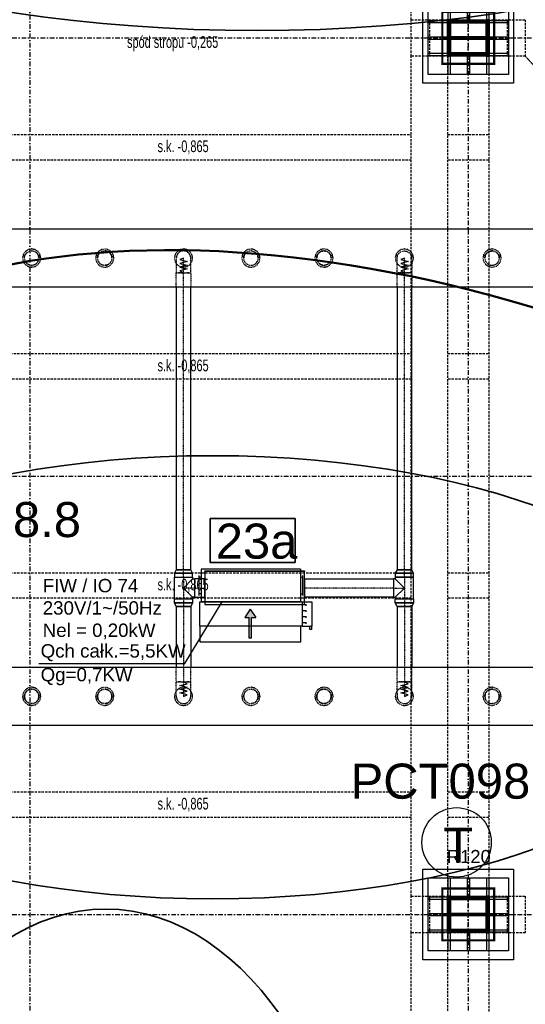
# Model space of a CAD drawing. Header units: centimetres. Extents: x -10729 to 144862, y -4437 to 43656.
# Tile 73 of 148: x 9246 to 9938, y 7277 to 8625. Entities that reach past the tile are written whole.
import ezdxf

# ---------------------------------------------------------------- set-up
doc = ezdxf.new("R2010")
doc.units = ezdxf.units.CM
doc.header["$LTSCALE"] = 0.1
for name, pattern in [('CADVENT_CENTERLINE', [9.9, 7.4, -1, 0.5, -1]), ('CADVENT_HIDDEN', [0.8, 0.25, -0.55]), ('Kondygnacja  -0_5$0$HIDDEN', [9.525, 6.35, -3.175]), ('Kondygnacja  -0_5$0$HIDDEN2', [4.7625, 3.175, -1.5875]), ('Osie rzutów$0$DASHDOT2', [12.7, 6.35, -3.175, 0, -3.175])]:
    doc.linetypes.add(name, pattern=pattern)
for name, color, linetype, lineweight in [('AU opis', 7, 'Continuous', 35), ('AU Osprzęt Siemens', 5, 'Continuous', 30), ('AU Sieć LON', 1, 'Continuous', 50), ('AU Strefa obsługiwana', 90, 'Continuous', 35), ('bgde_urządzenia', 3, 'Continuous', 30)]:
    doc.layers.add(name, color=color, linetype=linetype, lineweight=lineweight)
for name, color, linetype in [('AU Szafki Klimakonwektorów', 183, 'Continuous'), ('bgde-nawiewCEN', 7, 'Continuous'), ('bgde-nawiewEXP', 1, 'Continuous'), ('bgde-nawiewHIDDEN', 1, 'Continuous'), ('bgde_opis urządzen', 6, 'Continuous'), ('Kondygnacja  -0_5$0$ARCH_GK', 8, 'Continuous'), ('Kondygnacja  -0_5$0$ARCH_INFO_ODPORNOŚĆ OGNIOWA', 8, 'Continuous'), ('Kondygnacja  -0_5$0$ARCH_KONSTR_POWYŻEJ RZUTU', 8, 'Kondygnacja  -0_5$0$HIDDEN'), ('Kondygnacja  -0_5$0$ARCH_KONSTR_POWYŻEJ RZUTU_IST', 8, 'Kondygnacja  -0_5$0$HIDDEN2'), ('Kondygnacja  -0_5$0$ARCH_OKŁADZINA', 8, 'Continuous'), ('Kondygnacja  -0_5$0$ARCH_SŁUPY', 8, 'Continuous'), ('Osie rzutów$0$ARCH_INFO_OSIE_IST', 8, 'Osie rzutów$0$DASHDOT2'), ('Osie rzutów$0$ARCH_INFO_OSIE_OPISY_IST', 8, 'Continuous')]:
    doc.layers.add(name, color=color, linetype=linetype)
doc.layers.add('Kondygnacja  -0_5$0$ARCH_KONSTRUKCJA_NIEWIDOCZNA', color=8, linetype='Continuous', plot=False)
doc.styles.add('Arial', font='ARIAL.TTF')
doc.styles.add('Kondygnacja  -0_5$0$Arial', font='ARIAL.TTF')
doc.styles.add('Kondygnacja  -0_5$0$BIKTS', font='bikromsw.shx', dxfattribs={"width": 0.8})
pattern_1 = [(45, (-1133.3117, -3177.9858), (-0.6735192, 0.6735192), [])]

# ---------------------------------------------------------------- blocks, each defined once
blk = doc.blocks.new('Osie rzutów')
at = {"layer": 'Osie rzutów$0$ARCH_INFO_OSIE_IST', "ltscale": 10}
for p, q in [((9260, 12510), (9260, 4623.26)), ((9860, 12510), (9860, 4623.26)), ((9860, 8570), (9860, 8630)), ((4436.04, 8600), (15156.54, 8600)), ((9890, 8600), (9830, 8600)), ((4436.24, 8000), (15156.54, 8000)), ((9860, 7370), (9860, 7430)), ((4436.04, 7400), (15156.54, 7400)), ((9890, 7400), (9830, 7400))]:
    blk.add_line(p, q, dxfattribs=at)
blk = doc.blocks.new('Kondygnacja  -0_5$0$słup_kwadrat')
at = {"layer": 'Kondygnacja  -0_5$0$ARCH_SŁUPY', "lineweight": 40}
h = blk.add_hatch(dxfattribs=at)
h.set_pattern_fill('ANSI31', color=256, scale=0.3, style=0)
h.set_pattern_definition(pattern_1)
h.paths.add_polyline_path([(36, 34), (39, 34), (39, 84), (36, 84)])
h = blk.add_hatch(dxfattribs=at)
h.set_pattern_fill('ANSI31', color=256, scale=0.3, style=0)
h.set_pattern_definition(pattern_1)
h.paths.add_polyline_path([(89, 80), (89, 83), (39, 83), (39, 80)])
h = blk.add_hatch(dxfattribs=at)
h.set_pattern_fill('ANSI31', color=256, scale=0.3, style=0)
h.set_pattern_definition(pattern_1)
h.paths.add_polyline_path([(89, 34), (92, 34), (92, 84), (89, 84)])
h = blk.add_hatch(dxfattribs=at)
h.set_pattern_fill('ANSI31', color=256, scale=0.3, style=0)
h.set_pattern_definition(pattern_1)
h.paths.add_polyline_path([(89, 57.5), (89, 60.5), (39, 60.5), (39, 57.5)])
h = blk.add_hatch(dxfattribs=at)
h.set_pattern_fill('ANSI31', color=256, scale=0.3, style=0)
h.set_pattern_definition(pattern_1)
h.paths.add_polyline_path([(89, 35), (89, 38), (39, 38), (39, 35)])
at = {"layer": 'Kondygnacja  -0_5$0$ARCH_KONSTRUKCJA_NIEWIDOCZNA'}
blk.add_lwpolyline([(119, 109), (119, 9), (9, 9), (9, 109)], close=True, dxfattribs=at)
for points in [[(36, 109), (36, 84)], [(39, 109), (39, 84)], [(62.5, 109), (62.5, 83)], [(65.5, 109), (65.5, 83)], [(89, 109), (89, 84)], [(92, 109), (92, 84)], [(9, 83), (36, 83)], [(92, 83), (119, 83)], [(9, 80), (36, 80)], [(92, 80), (119, 80)], [(9, 60.5), (36, 60.5)], [(9, 57.5), (36, 57.5)], [(92, 60.5), (119, 60.5)], [(92, 57.5), (119, 57.5)], [(9, 38), (36, 38)], [(9, 35), (36, 35)], [(36, 34), (36, 9)], [(39, 34), (39, 9)], [(62.5, 35), (62.5, 9)], [(65.5, 35), (65.5, 9)], [(89, 34), (89, 9)], [(92, 38), (119, 38)], [(92, 35), (119, 35)], [(92, 34), (92, 9)]]:
    blk.add_lwpolyline(points, dxfattribs=at)
at = {"layer": 'Kondygnacja  -0_5$0$ARCH_OKŁADZINA'}
blk.add_lwpolyline([(2, 121), (126, 121), (126, -3), (2, -3)], close=True, dxfattribs=at)
at = {"layer": 'Kondygnacja  -0_5$0$ARCH_SŁUPY', "lineweight": 40}
for p, q in [((39, 60.5), (89, 60.5)), ((89, 57.5), (39, 57.5))]:
    blk.add_line(p, q, dxfattribs=at)
at = {"layer": 'Kondygnacja  -0_5$0$ARCH_SŁUPY', "lineweight": 50, "const_width": 3}
blk.add_lwpolyline([(28.5, 94.5), (99.5, 94.5), (99.5, 23.5), (28.5, 23.5)], close=True, dxfattribs=at)
at = {"layer": 'Kondygnacja  -0_5$0$ARCH_SŁUPY', "lineweight": 40}
for points in [[(36, 84), (39, 84), (39, 34), (36, 34)], [(89, 84), (92, 84), (92, 34), (89, 34)]]:
    blk.add_lwpolyline(points, close=True, dxfattribs=at)
for points in [[(89, 83), (39, 83)], [(39, 80), (89, 80)], [(89, 38), (39, 38)], [(39, 35), (89, 35)]]:
    blk.add_lwpolyline(points, dxfattribs=at)
blk = doc.blocks.new('Kondygnacja  -0_5$0$konstrukcja istniejąca -0.5')
at = {"layer": 'Kondygnacja  -0_5$0$ARCH_KONSTR_POWYŻEJ RZUTU_IST', "ltscale": 10}
for points in [[(9782, 8625), (9782, 9775)], [(9888, 9775), (9888, 8625)], [(9938, 8575), (9782, 8575), (9782, 8625), (9938, 8625), (9938, 8575)], [(9782, 7425), (9782, 8575)], [(9832, 7425), (9832, 8575)], [(9888, 8575), (9888, 7425)], [(8738, 8167.9), (9782, 8167.9)], [(9832, 8167.9), (9888, 8167.9)], [(9782, 8132.9), (8738, 8132.9)], [(9888, 8132.9), (9832, 8132.9)], [(9938, 7375), (9782, 7375), (9782, 7425), (9938, 7425), (9938, 7375)], [(9782, 6225), (9782, 7375)], [(9832, 6225), (9832, 7375)], [(9888, 7375), (9888, 6225)]]:
    blk.add_lwpolyline(points, dxfattribs=at)
at = {"layer": 'Kondygnacja  -0_5$0$ARCH_KONSTR_POWYŻEJ RZUTU_IST', "ltscale": 10, "elevation": 0}
for points in [[(9807, 8625), (9807, 8575)], [(9913, 8625), (9913, 8575)], [(8738, 8467.9), (9782, 8467.9)], [(9832, 8467.9), (9888, 8467.9)], [(9782, 8432.9), (8738, 8432.9)], [(9888, 8432.9), (9832, 8432.9)], [(8738, 7867.9), (9782, 7867.9)], [(9832, 7867.9), (9888, 7867.9)], [(9782, 7832.9), (8738, 7832.9)], [(9888, 7832.9), (9832, 7832.9)], [(8738, 7567.9), (9782, 7567.9)], [(9832, 7567.9), (9888, 7567.9)], [(9782, 7532.9), (8738, 7532.9)], [(9888, 7532.9), (9832, 7532.9)], [(9807, 7425), (9807, 7375)], [(9913, 7425), (9913, 7375)]]:
    blk.add_lwpolyline(points, dxfattribs=at)
at = {"layer": 'Kondygnacja  -0_5$0$ARCH_KONSTR_POWYŻEJ RZUTU_IST'}
blk.add_lwpolyline([(9938, 8575), (9958.7, 8552.5), (10059.8, 8552.5)], dxfattribs=at)
at = {"layer": 'Kondygnacja  -0_5$0$ARCH_KONSTR_POWYŻEJ RZUTU_IST', "style": 'Kondygnacja  -0_5$0$BIKTS', "width": 0.7}
for s, p in [('spód stropu -0,265', (9393, 8586.4)), ('s.k. -0,865', (9434.8, 8443.7)), ('s.k. -0,865', (9434.8, 8143.7)), ('s.k. -0,865', (9434.8, 7843.7)), ('s.k. -0,865', (9434.8, 7543.7))]:
    blk.add_text(s, height=16, dxfattribs=at).set_placement(p)

msp = doc.modelspace()

# ---------------------------------------------------------------- hatches: boundary and pattern name
at = {"layer": 'bgde_urządzenia'}
h = msp.add_hatch(color=256, dxfattribs=at)
h.paths.add_polyline_path([(9563.219, 7794.916), (9560.219, 7794.916), (9560.219, 7806.582), (9554.029, 7806.582), (9561.719, 7818.009), (9569.409, 7806.582), (9563.219, 7806.582)])
h.paths.add_polyline_path([(9563.219, 7778.248), (9560.219, 7778.248), (9560.219, 7794.916), (9563.219, 7794.916)])

# ---------------------------------------------------------------- linework, layer by layer
at = {"layer": 'AU opis'}
msp.add_lwpolyline([(9506.633, 7941.925), (9623.022, 7941.925), (9623.022, 7881.917), (9506.633, 7881.917)], close=True, dxfattribs=at)
at = {"layer": 'AU Osprzęt Siemens'}
msp.add_circle((9843.99, 7498.727), 47.533, dxfattribs=at)
at = {"layer": 'AU Sieć LON', "color": 4, "lineweight": 50}
msp.add_ellipse((9941.574, 7546.233), major_axis=(1097.156, -482.228), ratio=0.53924576, dxfattribs=at)
at = {"layer": 'AU Strefa obsługiwana'}
for centre, major_axis, ratio in [((9570.947, 8913.572), (845.197, 0), 0.35891006), ((9510.16, 7724.72), (695.983, 0), 0.43585837)]:
    msp.add_ellipse(centre, major_axis=major_axis, ratio=ratio, dxfattribs=at)
at = {"layer": 'AU Strefa obsługiwana', "extrusion": (0, 0, -1)}
msp.add_ellipse((9363.893, 6847.818), major_axis=(0, -559.502), ratio=0.63510733, start_param=-1.57079633, end_param=4.71238898, dxfattribs=at)
at = {"layer": 'bgde-nawiewCEN', "linetype": 'CADVENT_CENTERLINE', "ltscale": 0.06}
for p, q in [((9470.306, 8298.547), (9470.306, 8298.594)), ((9470.306, 8298.434), (9470.306, 8298.547)), ((9470.306, 8298.215), (9470.306, 8298.434)), ((9470.306, 8297.853), (9470.306, 8298.215)), ((9470.306, 8297.314), (9470.306, 8297.853)), ((9470.306, 8296.562), (9470.306, 8297.314)), ((9470.306, 8295.56), (9470.306, 8296.562)), ((9470.306, 8294.274), (9470.306, 8295.56)), ((9470.306, 8292.668), (9470.306, 8294.274)), ((9470.306, 8290.707), (9470.306, 8292.668)), ((9470.306, 8288.354), (9470.306, 8290.707)), ((9772.52, 8298.547), (9772.52, 8298.594)), ((9772.52, 8298.434), (9772.52, 8298.547)), ((9772.52, 8298.215), (9772.52, 8298.434)), ((9772.52, 8297.853), (9772.52, 8298.215)), ((9772.52, 8297.314), (9772.52, 8297.853)), ((9772.52, 8296.562), (9772.52, 8297.314)), ((9772.52, 8295.56), (9772.52, 8296.562)), ((9772.52, 8294.274), (9772.52, 8295.56)), ((9772.52, 8292.668), (9772.52, 8294.274)), ((9772.52, 8290.707), (9772.52, 8292.668)), ((9772.52, 8288.354), (9772.52, 8290.707)), ((9470.306, 8285.575), (9470.306, 8288.354)), ((9470.306, 8280.464), (9470.306, 8285.575)), ((9470.306, 8278.594), (9470.306, 8280.464)), ((9470.306, 7872.014), (9470.306, 8278.594)), ((9772.52, 8285.575), (9772.52, 8288.354)), ((9772.52, 8280.464), (9772.52, 8285.575)), ((9772.52, 8278.594), (9772.52, 8280.464)), ((9772.52, 7872.014), (9772.52, 8278.594)), ((9470.306, 7861.714), (9470.306, 7872.014)), ((9470.306, 7861.714), (9470.306, 7846.914)), ((9772.52, 7861.714), (9772.52, 7872.014)), ((9772.52, 7861.714), (9772.52, 7846.914)), ((9470.306, 7846.914), (9470.306, 7832.114)), ((9485.306, 7846.914), (9470.306, 7846.914)), ((9485.306, 7846.914), (9499.306, 7846.914)), ((9499.706, 7846.914), (9499.306, 7846.914)), ((9635.706, 7846.914), (9636.106, 7846.914)), ((9757.52, 7846.914), (9636.106, 7846.914)), ((9757.52, 7846.914), (9772.52, 7846.914)), ((9772.52, 7846.914), (9772.52, 7832.114)), ((9470.306, 7832.114), (9470.306, 7821.814)), ((9772.52, 7832.114), (9772.52, 7821.814)), ((9470.306, 7821.814), (9470.306, 7718.603)), ((9772.52, 7821.814), (9772.52, 7718.603)), ((9470.306, 7718.603), (9470.306, 7716.734)), ((9470.306, 7716.734), (9470.306, 7711.623)), ((9470.306, 7711.623), (9470.306, 7708.843)), ((9772.52, 7718.603), (9772.52, 7716.734)), ((9772.52, 7716.734), (9772.52, 7711.623)), ((9772.52, 7711.623), (9772.52, 7708.843)), ((9470.306, 7708.843), (9470.306, 7706.491)), ((9470.306, 7706.491), (9470.306, 7704.529)), ((9470.306, 7704.529), (9470.306, 7702.923)), ((9470.306, 7702.923), (9470.306, 7701.637)), ((9470.306, 7701.637), (9470.306, 7700.636)), ((9470.306, 7700.636), (9470.306, 7699.883)), ((9470.306, 7699.883), (9470.306, 7699.344)), ((9470.306, 7699.344), (9470.306, 7698.983)), ((9470.306, 7698.983), (9470.306, 7698.763)), ((9470.306, 7698.763), (9470.306, 7698.651)), ((9470.306, 7698.651), (9470.306, 7698.603)), ((9772.52, 7708.843), (9772.52, 7706.491)), ((9772.52, 7706.491), (9772.52, 7704.529)), ((9772.52, 7704.529), (9772.52, 7702.923)), ((9772.52, 7702.923), (9772.52, 7701.637)), ((9772.52, 7701.637), (9772.52, 7700.636)), ((9772.52, 7700.636), (9772.52, 7699.883)), ((9772.52, 7699.883), (9772.52, 7699.344)), ((9772.52, 7699.344), (9772.52, 7698.983)), ((9772.52, 7698.983), (9772.52, 7698.763)), ((9772.52, 7698.763), (9772.52, 7698.651)), ((9772.52, 7698.651), (9772.52, 7698.603))]:
    msp.add_line(p, q, dxfattribs=at)
at = {"layer": 'bgde-nawiewEXP', "linetype": 'Continuous'}
for points in [[(8060.424, 8338.601), (10181.223, 8338.601), (10181.223, 8258.601), (8060.424, 8258.601)], [(9460.306, 8258.601), (9460.306, 7872.014), (9480.306, 7872.014), (9480.306, 8258.601)], [(9762.52, 8258.601), (9762.52, 7872.014), (9782.52, 7872.014), (9782.52, 8258.601)], [(9457.806, 7832.114), (9457.806, 7861.714), (9482.806, 7861.714), (9482.806, 7859.414)], [(9457.806, 7832.114), (9482.806, 7832.114), (9482.806, 7834.414), (9470.306, 7846.914), (9482.806, 7859.414), (9485.306, 7859.414), (9485.306, 7834.414), (9482.806, 7834.414)], [(9499.306, 7834.414), (9499.306, 7859.414), (9499.706, 7859.414)], [(9635.706, 7834.414), (9636.106, 7834.414), (9636.106, 7859.414), (9635.706, 7859.414)], [(9760.02, 7834.414), (9772.52, 7846.914), (9760.02, 7859.414)], [(9499.306, 7834.414), (9499.706, 7834.414)], [(9460.306, 7821.814), (9460.306, 7738.601)], [(9460.306, 7821.814), (9480.306, 7821.814), (9480.306, 7738.601)], [(9762.52, 7821.814), (9762.52, 7738.601)], [(9762.52, 7821.814), (9782.52, 7821.814), (9782.52, 7738.601)], [(8060.424, 7738.601), (12182.4, 7738.601), (12182.4, 7658.601), (8060.424, 7658.601)]]:
    msp.add_lwpolyline(points, dxfattribs=at)
for points in [[(9457.806, 7861.714), (9482.806, 7861.714), (9482.806, 7867.199), (9480.306, 7872.014), (9460.306, 7872.014), (9457.806, 7867.199), (9457.806, 7867.199), (9458.758, 7867.199), (9458.758, 7867.199), (9457.806, 7867.199), (9457.806, 7867.199)], [(9458.758, 7867.199), (9461.467, 7867.199), (9461.467, 7867.199)], [(9461.467, 7867.199), (9465.523, 7867.199), (9465.523, 7867.199)], [(9465.523, 7867.199), (9470.306, 7867.199), (9470.306, 7867.199)], [(9470.306, 7867.199), (9475.09, 7867.199), (9475.09, 7867.199)], [(9475.09, 7867.199), (9479.145, 7867.199), (9479.145, 7867.199)], [(9479.145, 7867.199), (9481.855, 7867.199), (9481.855, 7867.199)], [(9481.855, 7867.199), (9482.806, 7867.199), (9482.806, 7867.199)], [(9485.306, 7834.414), (9499.306, 7834.414), (9499.306, 7859.414), (9485.306, 7859.414), (9485.306, 7835.366)], [(9499.706, 7824.414), (9635.706, 7824.414), (9635.706, 7869.414), (9499.706, 7869.414), (9499.706, 7870.414), (9635.706, 7870.414), (9635.706, 7869.414), (9499.706, 7869.414)], [(9636.106, 7834.414), (9636.106, 7859.414), (9757.52, 7859.414), (9757.52, 7834.414)], [(9757.52, 7834.414), (9760.02, 7834.414), (9760.02, 7832.114), (9785.02, 7832.114), (9785.02, 7861.714), (9760.02, 7861.714), (9760.02, 7859.414), (9757.52, 7859.414), (9757.52, 7835.366)], [(9760.02, 7861.714), (9785.02, 7861.714), (9785.02, 7867.199), (9782.52, 7872.014), (9762.52, 7872.014), (9760.02, 7867.199), (9760.02, 7867.199), (9760.972, 7867.199), (9760.972, 7867.199), (9760.02, 7867.199), (9760.02, 7867.199)], [(9760.972, 7867.199), (9763.681, 7867.199), (9763.681, 7867.199)], [(9763.681, 7867.199), (9767.737, 7867.199), (9767.737, 7867.199)], [(9767.737, 7867.199), (9772.52, 7867.199), (9772.52, 7867.199)], [(9772.52, 7867.199), (9777.304, 7867.199), (9777.304, 7867.199)], [(9777.304, 7867.199), (9781.359, 7867.199), (9781.359, 7867.199)], [(9781.359, 7867.199), (9784.069, 7867.199), (9784.069, 7867.199)], [(9784.069, 7867.199), (9785.02, 7867.199), (9785.02, 7867.199)], [(9457.806, 7826.63), (9457.806, 7832.114), (9482.806, 7832.114), (9482.806, 7826.63), (9480.306, 7821.814), (9460.306, 7821.814)], [(9760.02, 7826.63), (9760.02, 7832.114), (9785.02, 7832.114), (9785.02, 7826.63), (9782.52, 7821.814), (9762.52, 7821.814)], [(9457.806, 7826.63), (9458.758, 7826.63), (9458.758, 7826.63)], [(9458.758, 7826.63), (9461.467, 7826.63), (9461.467, 7826.63)], [(9461.467, 7826.63), (9465.523, 7826.63), (9465.523, 7826.63)], [(9465.523, 7826.63), (9470.306, 7826.63), (9470.306, 7826.63)], [(9470.306, 7826.63), (9475.09, 7826.63), (9475.09, 7826.63)], [(9475.09, 7826.63), (9479.145, 7826.63), (9479.145, 7826.63)], [(9479.145, 7826.63), (9481.855, 7826.63), (9481.855, 7826.63)], [(9481.855, 7826.63), (9482.806, 7826.63), (9482.806, 7826.63)], [(9760.02, 7826.63), (9760.972, 7826.63), (9760.972, 7826.63)], [(9760.972, 7826.63), (9763.681, 7826.63), (9763.681, 7826.63)], [(9763.681, 7826.63), (9767.737, 7826.63), (9767.737, 7826.63)], [(9767.737, 7826.63), (9772.52, 7826.63), (9772.52, 7826.63)], [(9772.52, 7826.63), (9777.304, 7826.63), (9777.304, 7826.63)], [(9777.304, 7826.63), (9781.359, 7826.63), (9781.359, 7826.63)], [(9781.359, 7826.63), (9784.069, 7826.63), (9784.069, 7826.63)], [(9784.069, 7826.63), (9785.02, 7826.63), (9785.02, 7826.63)]]:
    msp.add_lwpolyline(points, close=True, dxfattribs=at)
at = {"layer": 'bgde-nawiewHIDDEN', "linetype": 'CADVENT_HIDDEN'}
for points in [[(9250.02, 8298.594), (9250.972, 8293.811), (9253.681, 8289.755), (9257.737, 8287.046), (9262.52, 8286.094), (9267.304, 8287.046), (9271.359, 8289.755), (9274.069, 8293.811), (9275.02, 8298.594), (9274.069, 8303.378), (9271.359, 8307.433), (9267.304, 8310.143), (9262.52, 8311.094), (9257.737, 8310.143), (9253.681, 8307.433), (9250.972, 8303.378)], [(9250.02, 8298.594), (9250.972, 8293.811), (9253.681, 8289.755), (9257.737, 8287.046), (9262.52, 8286.094), (9267.304, 8287.046), (9271.359, 8289.755), (9274.069, 8293.811), (9275.02, 8298.594), (9274.069, 8303.378), (9271.359, 8307.433), (9267.304, 8310.143), (9262.52, 8311.094), (9257.737, 8310.143), (9253.681, 8307.433), (9250.972, 8303.378)], [(9252.52, 8298.594), (9253.281, 8302.421), (9255.449, 8305.665), (9258.693, 8307.833), (9262.52, 8308.594), (9266.347, 8307.833), (9269.591, 8305.665), (9271.759, 8302.421), (9272.52, 8298.594), (9271.759, 8294.767), (9269.591, 8291.523), (9266.347, 8289.355), (9262.52, 8288.594), (9258.693, 8289.355), (9255.449, 8291.523), (9253.281, 8294.767)], [(9350.02, 8298.594), (9350.972, 8293.811), (9353.681, 8289.755), (9357.737, 8287.046), (9362.52, 8286.094), (9367.304, 8287.046), (9371.359, 8289.755), (9374.069, 8293.811), (9375.02, 8298.594), (9374.069, 8303.378), (9371.359, 8307.433), (9367.304, 8310.143), (9362.52, 8311.094), (9357.737, 8310.143), (9353.681, 8307.433), (9350.972, 8303.378)], [(9350.02, 8298.594), (9350.972, 8293.811), (9353.681, 8289.755), (9357.737, 8287.046), (9362.52, 8286.094), (9367.304, 8287.046), (9371.359, 8289.755), (9374.069, 8293.811), (9375.02, 8298.594), (9374.069, 8303.378), (9371.359, 8307.433), (9367.304, 8310.143), (9362.52, 8311.094), (9357.737, 8310.143), (9353.681, 8307.433), (9350.972, 8303.378)], [(9352.52, 8298.594), (9353.281, 8294.767), (9355.449, 8291.523), (9358.693, 8289.355), (9362.52, 8288.594), (9366.347, 8289.355), (9369.591, 8291.523), (9371.759, 8294.767), (9372.52, 8298.594), (9371.759, 8302.421), (9369.591, 8305.665), (9366.347, 8307.833), (9362.52, 8308.594), (9358.693, 8307.833), (9355.449, 8305.665), (9353.281, 8302.421)], [(9352.52, 8298.594), (9353.281, 8302.421), (9355.449, 8305.665), (9358.693, 8307.833), (9362.52, 8308.594), (9366.347, 8307.833), (9369.591, 8305.665), (9371.759, 8302.421), (9372.52, 8298.594), (9371.759, 8294.767), (9369.591, 8291.523), (9366.347, 8289.355), (9362.52, 8288.594), (9358.693, 8289.355), (9355.449, 8291.523), (9353.281, 8294.767)], [(9457.806, 8298.594), (9458.758, 8293.811), (9461.467, 8289.755), (9465.523, 8287.046), (9470.306, 8286.094), (9475.09, 8287.046), (9479.145, 8289.755), (9481.855, 8293.811), (9482.806, 8298.594), (9481.855, 8303.378), (9479.145, 8307.433), (9475.09, 8310.143), (9470.306, 8311.094), (9465.523, 8310.143), (9461.467, 8307.433), (9458.758, 8303.378)], [(9457.806, 8298.594), (9458.758, 8293.811), (9461.467, 8289.755), (9465.523, 8287.046), (9470.306, 8286.094), (9475.09, 8287.046), (9479.145, 8289.755), (9481.855, 8293.811), (9482.806, 8298.594), (9481.855, 8303.378), (9479.145, 8307.433), (9475.09, 8310.143), (9470.306, 8311.094), (9465.523, 8310.143), (9461.467, 8307.433), (9458.758, 8303.378)], [(9550.02, 8298.594), (9550.972, 8293.811), (9553.681, 8289.755), (9557.737, 8287.046), (9562.52, 8286.094), (9567.304, 8287.046), (9571.359, 8289.755), (9574.069, 8293.811), (9575.02, 8298.594), (9574.069, 8303.378), (9571.359, 8307.433), (9567.304, 8310.143), (9562.52, 8311.094), (9557.737, 8310.143), (9553.681, 8307.433), (9550.972, 8303.378)], [(9550.02, 8298.594), (9550.972, 8293.811), (9553.681, 8289.755), (9557.737, 8287.046), (9562.52, 8286.094), (9567.304, 8287.046), (9571.359, 8289.755), (9574.069, 8293.811), (9575.02, 8298.594), (9574.069, 8303.378), (9571.359, 8307.433), (9567.304, 8310.143), (9562.52, 8311.094), (9557.737, 8310.143), (9553.681, 8307.433), (9550.972, 8303.378)], [(9552.52, 8298.594), (9553.281, 8294.767), (9555.449, 8291.523), (9558.693, 8289.355), (9562.52, 8288.594), (9566.347, 8289.355), (9569.591, 8291.523), (9571.759, 8294.767), (9572.52, 8298.594), (9571.759, 8302.421), (9569.591, 8305.665), (9566.347, 8307.833), (9562.52, 8308.594), (9558.693, 8307.833), (9555.449, 8305.665), (9553.281, 8302.421)], [(9650.02, 8298.594), (9650.972, 8293.811), (9653.681, 8289.755), (9657.737, 8287.046), (9662.52, 8286.094), (9667.304, 8287.046), (9671.359, 8289.755), (9674.069, 8293.811), (9675.02, 8298.594), (9674.069, 8303.378), (9671.359, 8307.433), (9667.304, 8310.143), (9662.52, 8311.094), (9657.737, 8310.143), (9653.681, 8307.433), (9650.972, 8303.378)], [(9650.02, 8298.594), (9650.972, 8293.811), (9653.681, 8289.755), (9657.737, 8287.046), (9662.52, 8286.094), (9667.304, 8287.046), (9671.359, 8289.755), (9674.069, 8293.811), (9675.02, 8298.594), (9674.069, 8303.378), (9671.359, 8307.433), (9667.304, 8310.143), (9662.52, 8311.094), (9657.737, 8310.143), (9653.681, 8307.433), (9650.972, 8303.378)], [(9652.52, 8298.594), (9653.281, 8294.767), (9655.449, 8291.523), (9658.693, 8289.355), (9662.52, 8288.594), (9666.347, 8289.355), (9669.591, 8291.523), (9671.759, 8294.767), (9672.52, 8298.594), (9671.759, 8302.421), (9669.591, 8305.665), (9666.347, 8307.833), (9662.52, 8308.594), (9658.693, 8307.833), (9655.449, 8305.665), (9653.281, 8302.421)], [(9652.52, 8298.594), (9653.281, 8302.421), (9655.449, 8305.665), (9658.693, 8307.833), (9662.52, 8308.594), (9666.347, 8307.833), (9669.591, 8305.665), (9671.759, 8302.421), (9672.52, 8298.594), (9671.759, 8294.767), (9669.591, 8291.523), (9666.347, 8289.355), (9662.52, 8288.594), (9658.693, 8289.355), (9655.449, 8291.523), (9653.281, 8294.767)], [(9760.02, 8298.594), (9760.972, 8293.811), (9763.681, 8289.755), (9767.737, 8287.046), (9772.52, 8286.094), (9777.304, 8287.046), (9781.359, 8289.755), (9784.069, 8293.811), (9785.02, 8298.594), (9784.069, 8303.378), (9781.359, 8307.433), (9777.304, 8310.143), (9772.52, 8311.094), (9767.737, 8310.143), (9763.681, 8307.433), (9760.972, 8303.378)], [(9760.02, 8298.594), (9760.972, 8293.811), (9763.681, 8289.755), (9767.737, 8287.046), (9772.52, 8286.094), (9777.304, 8287.046), (9781.359, 8289.755), (9784.069, 8293.811), (9785.02, 8298.594), (9784.069, 8303.378), (9781.359, 8307.433), (9777.304, 8310.143), (9772.52, 8311.094), (9767.737, 8310.143), (9763.681, 8307.433), (9760.972, 8303.378)], [(9762.52, 8278.594), (9762.52, 8298.594), (9763.281, 8302.421), (9765.449, 8305.665), (9768.693, 8307.833), (9772.52, 8308.594), (9776.347, 8307.833), (9779.591, 8305.665), (9781.759, 8302.421), (9782.52, 8298.594), (9782.52, 8278.594), (9776.347, 8278.594), (9776.347, 8278.594), (9763.281, 8278.594)], [(9880.02, 8298.594), (9880.972, 8293.811), (9883.681, 8289.755), (9887.737, 8287.046), (9892.52, 8286.094), (9897.304, 8287.046), (9901.359, 8289.755), (9904.069, 8293.811), (9905.02, 8298.594), (9904.069, 8303.378), (9901.359, 8307.433), (9897.304, 8310.143), (9892.52, 8311.094), (9887.737, 8310.143), (9883.681, 8307.433), (9880.972, 8303.378)], [(9880.02, 8298.594), (9880.972, 8293.811), (9883.681, 8289.755), (9887.737, 8287.046), (9892.52, 8286.094), (9897.304, 8287.046), (9901.359, 8289.755), (9904.069, 8293.811), (9905.02, 8298.594), (9904.069, 8303.378), (9901.359, 8307.433), (9897.304, 8310.143), (9892.52, 8311.094), (9887.737, 8310.143), (9883.681, 8307.433), (9880.972, 8303.378)], [(9882.52, 8298.594), (9883.281, 8294.767), (9885.449, 8291.523), (9888.693, 8289.355), (9892.52, 8288.594), (9896.347, 8289.355), (9899.591, 8291.523), (9901.759, 8294.767), (9902.52, 8298.594), (9901.759, 8302.421), (9899.591, 8305.665), (9896.347, 8307.833), (9892.52, 8308.594), (9888.693, 8307.833), (9885.449, 8305.665), (9883.281, 8302.421)], [(9250.02, 7698.603), (9250.972, 7693.82), (9253.681, 7689.764), (9257.737, 7687.055), (9262.52, 7686.103), (9267.304, 7687.055), (9271.359, 7689.764), (9274.069, 7693.82), (9275.02, 7698.603), (9274.069, 7703.387), (9271.359, 7707.442), (9267.304, 7710.152), (9262.52, 7711.103), (9257.737, 7710.152), (9253.681, 7707.442), (9250.972, 7703.387)], [(9250.02, 7698.603), (9250.972, 7693.82), (9253.681, 7689.764), (9257.737, 7687.055), (9262.52, 7686.103), (9267.304, 7687.055), (9271.359, 7689.764), (9274.069, 7693.82), (9275.02, 7698.603), (9274.069, 7703.387), (9271.359, 7707.442), (9267.304, 7710.152), (9262.52, 7711.103), (9257.737, 7710.152), (9253.681, 7707.442), (9250.972, 7703.387)], [(9350.02, 7698.603), (9350.972, 7693.82), (9353.681, 7689.764), (9357.737, 7687.055), (9362.52, 7686.103), (9367.304, 7687.055), (9371.359, 7689.764), (9374.069, 7693.82), (9375.02, 7698.603), (9374.069, 7703.387), (9371.359, 7707.442), (9367.304, 7710.152), (9362.52, 7711.103), (9357.737, 7710.152), (9353.681, 7707.442), (9350.972, 7703.387)], [(9350.02, 7698.603), (9350.972, 7693.82), (9353.681, 7689.764), (9357.737, 7687.055), (9362.52, 7686.103), (9367.304, 7687.055), (9371.359, 7689.764), (9374.069, 7693.82), (9375.02, 7698.603), (9374.069, 7703.387), (9371.359, 7707.442), (9367.304, 7710.152), (9362.52, 7711.103), (9357.737, 7710.152), (9353.681, 7707.442), (9350.972, 7703.387)], [(9457.806, 7698.603), (9458.758, 7693.82), (9461.467, 7689.764), (9465.523, 7687.055), (9470.306, 7686.103), (9475.09, 7687.055), (9479.145, 7689.764), (9481.855, 7693.82), (9482.806, 7698.603), (9481.855, 7703.387), (9479.145, 7707.442), (9475.09, 7710.152), (9470.306, 7711.103), (9465.523, 7710.152), (9461.467, 7707.442), (9458.758, 7703.387)], [(9457.806, 7698.603), (9458.758, 7693.82), (9461.467, 7689.764), (9465.523, 7687.055), (9470.306, 7686.103), (9475.09, 7687.055), (9479.145, 7689.764), (9481.855, 7693.82), (9482.806, 7698.603), (9481.855, 7703.387), (9479.145, 7707.442), (9475.09, 7710.152), (9470.306, 7711.103), (9465.523, 7710.152), (9461.467, 7707.442), (9458.758, 7703.387)], [(9550.02, 7698.603), (9550.972, 7693.82), (9553.681, 7689.764), (9557.737, 7687.055), (9562.52, 7686.103), (9567.304, 7687.055), (9571.359, 7689.764), (9574.069, 7693.82), (9575.02, 7698.603), (9574.069, 7703.387), (9571.359, 7707.442), (9567.304, 7710.152), (9562.52, 7711.103), (9557.737, 7710.152), (9553.681, 7707.442), (9550.972, 7703.387)], [(9550.02, 7698.603), (9550.972, 7693.82), (9553.681, 7689.764), (9557.737, 7687.055), (9562.52, 7686.103), (9567.304, 7687.055), (9571.359, 7689.764), (9574.069, 7693.82), (9575.02, 7698.603), (9574.069, 7703.387), (9571.359, 7707.442), (9567.304, 7710.152), (9562.52, 7711.103), (9557.737, 7710.152), (9553.681, 7707.442), (9550.972, 7703.387)], [(9650.02, 7698.603), (9650.972, 7693.82), (9653.681, 7689.764), (9657.737, 7687.055), (9662.52, 7686.103), (9667.304, 7687.055), (9671.359, 7689.764), (9674.069, 7693.82), (9675.02, 7698.603), (9674.069, 7703.387), (9671.359, 7707.442), (9667.304, 7710.152), (9662.52, 7711.103), (9657.737, 7710.152), (9653.681, 7707.442), (9650.972, 7703.387)], [(9650.02, 7698.603), (9650.972, 7693.82), (9653.681, 7689.764), (9657.737, 7687.055), (9662.52, 7686.103), (9667.304, 7687.055), (9671.359, 7689.764), (9674.069, 7693.82), (9675.02, 7698.603), (9674.069, 7703.387), (9671.359, 7707.442), (9667.304, 7710.152), (9662.52, 7711.103), (9657.737, 7710.152), (9653.681, 7707.442), (9650.972, 7703.387)], [(9760.02, 7698.603), (9760.972, 7693.82), (9763.681, 7689.764), (9767.737, 7687.055), (9772.52, 7686.103), (9777.304, 7687.055), (9781.359, 7689.764), (9784.069, 7693.82), (9785.02, 7698.603), (9784.069, 7703.387), (9781.359, 7707.442), (9777.304, 7710.152), (9772.52, 7711.103), (9767.737, 7710.152), (9763.681, 7707.442), (9760.972, 7703.387)], [(9760.02, 7698.603), (9760.972, 7693.82), (9763.681, 7689.764), (9767.737, 7687.055), (9772.52, 7686.103), (9777.304, 7687.055), (9781.359, 7689.764), (9784.069, 7693.82), (9785.02, 7698.603), (9784.069, 7703.387), (9781.359, 7707.442), (9777.304, 7710.152), (9772.52, 7711.103), (9767.737, 7710.152), (9763.681, 7707.442), (9760.972, 7703.387)], [(9880.02, 7698.603), (9880.972, 7693.82), (9883.681, 7689.764), (9887.737, 7687.055), (9892.52, 7686.103), (9897.304, 7687.055), (9901.359, 7689.764), (9904.069, 7693.82), (9905.02, 7698.603), (9904.069, 7703.387), (9901.359, 7707.442), (9897.304, 7710.152), (9892.52, 7711.103), (9887.737, 7710.152), (9883.681, 7707.442), (9880.972, 7703.387)], [(9880.02, 7698.603), (9880.972, 7693.82), (9883.681, 7689.764), (9887.737, 7687.055), (9892.52, 7686.103), (9897.304, 7687.055), (9901.359, 7689.764), (9904.069, 7693.82), (9905.02, 7698.603), (9904.069, 7703.387), (9901.359, 7707.442), (9897.304, 7710.152), (9892.52, 7711.103), (9887.737, 7710.152), (9883.681, 7707.442), (9880.972, 7703.387)], [(9252.52, 7698.603), (9253.281, 7694.776), (9255.449, 7691.532), (9258.693, 7689.364), (9262.52, 7688.603), (9266.347, 7689.364), (9269.591, 7691.532), (9271.759, 7694.776), (9272.52, 7698.603), (9271.759, 7702.43), (9269.591, 7705.674), (9266.347, 7707.842), (9262.52, 7708.603), (9258.693, 7707.842), (9255.449, 7705.674), (9253.281, 7702.43)], [(9252.52, 7698.603), (9253.281, 7702.43), (9255.449, 7705.674), (9258.693, 7707.842), (9262.52, 7708.603), (9266.347, 7707.842), (9269.591, 7705.674), (9271.759, 7702.43), (9272.52, 7698.603), (9271.759, 7694.776), (9269.591, 7691.532), (9266.347, 7689.364), (9262.52, 7688.603), (9258.693, 7689.364), (9255.449, 7691.532), (9253.281, 7694.776)], [(9352.52, 7698.603), (9353.281, 7694.776), (9355.449, 7691.532), (9358.693, 7689.364), (9362.52, 7688.603), (9366.347, 7689.364), (9369.591, 7691.532), (9371.759, 7694.776), (9372.52, 7698.603), (9371.759, 7702.43), (9369.591, 7705.674), (9366.347, 7707.842), (9362.52, 7708.603), (9358.693, 7707.842), (9355.449, 7705.674), (9353.281, 7702.43)], [(9352.52, 7698.603), (9353.281, 7702.43), (9355.449, 7705.674), (9358.693, 7707.842), (9362.52, 7708.603), (9366.347, 7707.842), (9369.591, 7705.674), (9371.759, 7702.43), (9372.52, 7698.603), (9371.759, 7694.776), (9369.591, 7691.532), (9366.347, 7689.364), (9362.52, 7688.603), (9358.693, 7689.364), (9355.449, 7691.532), (9353.281, 7694.776)], [(9552.52, 7698.603), (9553.281, 7694.776), (9555.449, 7691.532), (9558.693, 7689.364), (9562.52, 7688.603), (9566.347, 7689.364), (9569.591, 7691.532), (9571.759, 7694.776), (9572.52, 7698.603), (9571.759, 7702.43), (9569.591, 7705.674), (9566.347, 7707.842), (9562.52, 7708.603), (9558.693, 7707.842), (9555.449, 7705.674), (9553.281, 7702.43)], [(9652.52, 7698.603), (9653.281, 7694.776), (9655.449, 7691.532), (9658.693, 7689.364), (9662.52, 7688.603), (9666.347, 7689.364), (9669.591, 7691.532), (9671.759, 7694.776), (9672.52, 7698.603), (9671.759, 7702.43), (9669.591, 7705.674), (9666.347, 7707.842), (9662.52, 7708.603), (9658.693, 7707.842), (9655.449, 7705.674), (9653.281, 7702.43)], [(9652.52, 7698.603), (9653.281, 7702.43), (9655.449, 7705.674), (9658.693, 7707.842), (9662.52, 7708.603), (9666.347, 7707.842), (9669.591, 7705.674), (9671.759, 7702.43), (9672.52, 7698.603), (9671.759, 7694.776), (9669.591, 7691.532), (9666.347, 7689.364), (9662.52, 7688.603), (9658.693, 7689.364), (9655.449, 7691.532), (9653.281, 7694.776)], [(9882.52, 7698.603), (9883.281, 7694.776), (9885.449, 7691.532), (9888.693, 7689.364), (9892.52, 7688.603), (9896.347, 7689.364), (9899.591, 7691.532), (9901.759, 7694.776), (9902.52, 7698.603), (9901.759, 7702.43), (9899.591, 7705.674), (9896.347, 7707.842), (9892.52, 7708.603), (9888.693, 7707.842), (9885.449, 7705.674), (9883.281, 7702.43)]]:
    msp.add_lwpolyline(points, close=True, dxfattribs=at)
for points in [[(9252.52, 8298.594), (9253.281, 8302.421), (9255.449, 8305.665), (9258.693, 8307.833), (9262.52, 8308.594), (9266.347, 8307.833)], [(9252.52, 8298.594), (9253.281, 8294.767), (9255.449, 8291.523), (9258.693, 8289.355), (9262.52, 8288.594), (9266.347, 8289.355), (9269.591, 8291.523), (9271.759, 8294.767), (9272.52, 8298.594), (9271.759, 8302.421), (9269.591, 8305.665), (9266.347, 8307.833), (9262.52, 8308.594)], [(9460.306, 8258.601), (9460.306, 8278.594), (9480.306, 8278.594), (9480.306, 8298.594), (9479.545, 8302.421), (9477.377, 8305.665), (9474.133, 8307.833), (9470.306, 8308.594), (9466.479, 8307.833), (9463.235, 8305.665), (9461.067, 8302.421), (9460.306, 8298.594), (9460.306, 8278.594), (9466.479, 8278.594)], [(9552.52, 8298.594), (9553.281, 8302.421), (9555.449, 8305.665), (9558.693, 8307.833), (9562.52, 8308.594), (9566.347, 8307.833), (9569.591, 8305.665), (9571.759, 8302.421), (9572.52, 8298.594), (9571.759, 8294.767), (9569.591, 8291.523)], [(9883.281, 8302.421), (9885.449, 8305.665), (9888.693, 8307.833)], [(9888.693, 8307.833), (9885.449, 8305.665)], [(9888.693, 8307.833), (9892.52, 8308.594), (9896.347, 8307.833)], [(9896.347, 8307.833), (9892.52, 8308.594)], [(9896.347, 8307.833), (9899.591, 8305.665)], [(9899.591, 8305.665), (9896.347, 8307.833)], [(9899.591, 8305.665), (9901.759, 8302.421), (9902.52, 8298.594), (9901.759, 8294.767), (9899.591, 8291.523), (9896.347, 8289.355)], [(9552.52, 8298.594), (9553.281, 8294.767), (9555.449, 8291.523), (9558.693, 8289.355)], [(9558.693, 8289.355), (9555.449, 8291.523)], [(9558.693, 8289.355), (9562.52, 8288.594), (9566.347, 8289.355), (9569.591, 8291.523)], [(9569.591, 8291.523), (9566.347, 8289.355)], [(9569.591, 8291.523), (9571.759, 8294.767)], [(9882.52, 8298.594), (9883.281, 8302.421)], [(9883.281, 8302.421), (9882.52, 8298.594)], [(9882.52, 8298.594), (9883.281, 8294.767), (9885.449, 8291.523), (9888.693, 8289.355)], [(9888.693, 8289.355), (9885.449, 8291.523)], [(9896.347, 8289.355), (9899.591, 8291.523)], [(9466.479, 8278.594), (9463.235, 8278.594)], [(9466.479, 8278.594), (9477.377, 8278.594)], [(9477.377, 8278.594), (9474.133, 8278.594)], [(9477.377, 8278.594), (9480.306, 8278.594), (9480.306, 8258.601)], [(9762.52, 8258.601), (9762.52, 8278.594), (9779.591, 8278.594), (9779.591, 8278.594), (9781.759, 8278.594)], [(9781.759, 8278.594), (9779.591, 8278.594)], [(9781.759, 8278.594), (9782.52, 8278.594), (9782.52, 8258.601)], [(9888.693, 8289.355), (9892.52, 8288.594), (9896.347, 8289.355)], [(9896.347, 8289.355), (9892.52, 8288.594)], [(9499.706, 7834.414), (9499.706, 7859.414)], [(9635.706, 7834.414), (9635.706, 7859.414)], [(9460.306, 7718.603), (9480.306, 7718.603), (9480.306, 7738.601)], [(9460.306, 7718.603), (9460.306, 7738.601)], [(9762.52, 7718.603), (9782.52, 7718.603), (9782.52, 7738.601)], [(9762.52, 7718.603), (9762.52, 7738.601)], [(9460.306, 7699.344), (9460.306, 7718.603), (9466.479, 7718.603)], [(9460.306, 7699.344), (9460.306, 7698.603), (9461.067, 7694.776), (9463.235, 7691.532), (9466.479, 7689.364), (9470.306, 7688.603), (9474.133, 7689.364), (9477.377, 7691.532), (9479.545, 7694.776), (9480.306, 7698.603), (9480.306, 7718.603), (9479.545, 7718.603)], [(9466.479, 7718.603), (9463.235, 7718.603)], [(9466.479, 7718.603), (9477.377, 7718.603)], [(9477.377, 7718.603), (9474.133, 7718.603)], [(9477.377, 7718.603), (9480.306, 7718.603)], [(9762.52, 7702.923), (9762.52, 7718.603), (9768.693, 7718.603)], [(9762.52, 7702.923), (9762.52, 7698.603), (9763.281, 7694.776), (9765.449, 7691.532), (9768.693, 7689.364), (9772.52, 7688.603), (9776.347, 7689.364), (9779.591, 7691.532), (9781.759, 7694.776), (9782.52, 7698.603), (9782.52, 7718.603), (9765.449, 7718.603)], [(9552.52, 7698.603), (9553.281, 7702.43), (9555.449, 7705.674), (9558.693, 7707.842)], [(9552.52, 7698.603), (9553.281, 7694.776), (9555.449, 7691.532), (9558.693, 7689.364)], [(9558.693, 7707.842), (9555.449, 7705.674)], [(9558.693, 7707.842), (9562.52, 7708.603), (9566.347, 7707.842), (9569.591, 7705.674)], [(9569.591, 7705.674), (9566.347, 7707.842)], [(9569.591, 7705.674), (9571.759, 7702.43), (9572.52, 7698.603), (9571.759, 7694.776), (9569.591, 7691.532), (9566.347, 7689.364)], [(9882.52, 7698.603), (9883.281, 7702.43), (9885.449, 7705.674), (9888.693, 7707.842), (9892.52, 7708.603), (9896.347, 7707.842)], [(9882.52, 7698.603), (9883.281, 7694.776), (9885.449, 7691.532), (9888.693, 7689.364), (9892.52, 7688.603), (9896.347, 7689.364)], [(9896.347, 7707.842), (9892.52, 7708.603)], [(9896.347, 7707.842), (9899.591, 7705.674), (9901.759, 7702.43), (9902.52, 7698.603), (9901.759, 7694.776), (9899.591, 7691.532), (9896.347, 7689.364), (9892.52, 7688.603)], [(9558.693, 7689.364), (9555.449, 7691.532)], [(9558.693, 7689.364), (9562.52, 7688.603), (9566.347, 7689.364)], [(9566.347, 7689.364), (9562.52, 7688.603)], [(9566.347, 7689.364), (9569.591, 7691.532)]]:
    msp.add_lwpolyline(points, dxfattribs=at)
at = {"layer": 'bgde-nawiewHIDDEN'}
for points in [[(9262.52, 8298.594), (9262.52, 8298.594)], [(9362.52, 8298.594), (9362.52, 8298.594)], [(9470.306, 8298.594), (9465.306, 8296.464), (9475.306, 8293.928), (9465.306, 8291.406), (9475.306, 8288.878), (9465.306, 8286.324), (9475.306, 8283.788), (9465.306, 8281.242), (9470.306, 8278.594)], [(9562.52, 8298.594), (9562.52, 8298.594)], [(9662.52, 8298.594), (9662.52, 8298.594)], [(9772.52, 8298.594), (9767.52, 8296.464), (9777.52, 8293.928), (9767.52, 8291.406), (9777.52, 8288.878), (9767.52, 8286.324), (9777.52, 8283.788), (9767.52, 8281.242), (9772.52, 8278.594)], [(9892.52, 8298.594), (9892.52, 8298.594)], [(9470.306, 7698.603), (9475.306, 7700.733), (9465.306, 7703.269), (9475.306, 7705.791), (9465.306, 7708.32), (9475.306, 7710.873), (9465.306, 7713.409), (9475.306, 7715.955), (9470.306, 7718.603)], [(9772.52, 7698.603), (9777.52, 7700.733), (9767.52, 7703.269), (9777.52, 7705.791), (9767.52, 7708.32), (9777.52, 7710.873), (9767.52, 7713.409), (9777.52, 7715.955), (9772.52, 7718.603)], [(9262.52, 7698.603), (9262.52, 7698.603)], [(9362.52, 7698.603), (9362.52, 7698.603)], [(9562.52, 7698.603), (9562.52, 7698.603)], [(9662.52, 7698.603), (9662.52, 7698.603)], [(9892.52, 7698.603), (9892.52, 7698.603)]]:
    msp.add_lwpolyline(points, dxfattribs=at)
at = {"layer": 'bgde_opis urządzen'}
for p, q in [((9472.282, 7743.747, 310), (9523.329, 7828.219, -160.95)), ((9272.394, 7743.747, 310), (9472.282, 7743.747, 310))]:
    msp.add_line(p, q, dxfattribs=at)
at = {"layer": 'bgde_urządzenia'}
for p, q in [((9494.319, 7872.916, 119), (9494.319, 7827.916, 119)), ((9630.319, 7872.916, 119), (9494.319, 7872.916, 119)), ((9630.319, 7872.916, 119), (9630.319, 7827.916, 119)), ((9491.319, 7864.166, 119), (9491.319, 7836.666, 119)), ((9494.319, 7861.666, 119), (9491.319, 7861.666, 119)), ((9630.319, 7861.666, 119), (9633.319, 7861.666, 119)), ((9633.319, 7864.166, 119), (9633.319, 7836.666, 119)), ((9494.319, 7839.166, 119), (9491.319, 7839.166, 119)), ((9630.319, 7839.166, 119), (9633.319, 7839.166, 119)), ((9492.819, 7794.916, 119), (9492.819, 7827.916, 119)), ((9492.819, 7827.916, 119), (9632.819, 7827.916, 119)), ((9630.319, 7827.916, 119), (9494.319, 7827.916, 119)), ((9632.819, 7827.916, 119), (9632.819, 7794.916, 119)), ((9632.819, 7827.916, 119), (9645.819, 7827.916, 119)), ((9638.019, 7823.791, 119), (9632.819, 7823.791, 119)), ((9638.019, 7822.541, 119), (9638.019, 7825.041, 119)), ((9645.819, 7827.916, 119), (9645.819, 7794.916, 119)), ((9561.719, 7818.009, 119), (9554.029, 7806.582, 119)), ((9554.029, 7806.582, 119), (9560.219, 7806.582, 119)), ((9560.219, 7778.248, 119), (9560.219, 7806.582, 119)), ((9561.719, 7818.009, 119), (9569.409, 7806.582, 119)), ((9563.219, 7778.248, 119), (9563.219, 7806.582, 119)), ((9563.219, 7806.582, 119), (9569.409, 7806.582, 119)), ((9638.019, 7815.541, 119), (9632.819, 7815.541, 119)), ((9638.019, 7807.291, 119), (9632.819, 7807.291, 119)), ((9638.019, 7814.291, 119), (9638.019, 7816.791, 119)), ((9638.019, 7806.041, 119), (9638.019, 7808.541, 119)), ((9630.619, 7794.916, 119), (9492.819, 7794.916, 119)), ((9492.819, 7794.916, 119), (9492.819, 7773.416, 119)), ((9630.619, 7773.416, 119), (9630.619, 7794.916, 119)), ((9632.819, 7794.916, 119), (9630.619, 7794.916, 119)), ((9638.019, 7799.041, 119), (9632.819, 7799.041, 119)), ((9632.819, 7794.916, 119), (9645.819, 7794.916, 119)), ((9638.019, 7797.791, 119), (9638.019, 7800.291, 119)), ((9643.319, 7789.916, 119), (9643.319, 7794.916, 119)), ((9645.819, 7794.916, 119), (9644.319, 7794.916, 119)), ((9645.319, 7794.916, 119), (9645.319, 7789.916, 119)), ((9563.219, 7778.248, 119), (9560.219, 7778.248, 119)), ((9645.319, 7789.916, 119), (9643.319, 7789.916, 119)), ((9492.819, 7773.416, 119), (9630.619, 7773.416, 119))]:
    msp.add_line(p, q, dxfattribs=at)
at = {"layer": 'Kondygnacja  -0_5$0$ARCH_GK', "linetype": 'Continuous', "lineweight": -3}
msp.add_line((9824.5, 7395), (9824.5, 7405), dxfattribs=at)

# ---------------------------------------------------------------- block references
at = {"layer": 'Kondygnacja  -0_5$0$ARCH_KONSTR_POWYŻEJ RZUTU'}
msp.add_blockref('Kondygnacja  -0_5$0$konstrukcja istniejąca -0.5', (0, 0), dxfattribs=at)
at = {"layer": 'Kondygnacja  -0_5$0$ARCH_SŁUPY'}
for p in [(9796, 8541), (9796, 7341)]:
    msp.add_blockref('Kondygnacja  -0_5$0$słup_kwadrat', p, dxfattribs=at)
at = {"layer": 'Osie rzutów$0$ARCH_INFO_OSIE_OPISY_IST'}
msp.add_blockref('Osie rzutów', (0, 0), dxfattribs=at)

# ---------------------------------------------------------------- texts
at = {"layer": 'AU opis', "insert": (9514.356, 7935.117), "char_height": 48, "width": 72.77772, "attachment_point": 1, "style": 'Arial'}
msp.add_mtext('23a', dxfattribs=at)
at = {"layer": 'AU Osprzęt Siemens', "char_height": 48, "width": 1074.22285, "attachment_point": 1, "style": 'Arial'}
for s, insert in [('PCT098.8', (9698.876, 7606.503)), ('T', (9825.84, 7518.982))]:
    msp.add_mtext(s, dxfattribs=dict(at, insert=insert))
at = {"layer": 'AU Szafki Klimakonwektorów', "insert": (8976.1, 7964.662), "char_height": 48, "width": 1074.22285, "attachment_point": 1, "style": 'Arial'}
msp.add_mtext('RFCU098.8', dxfattribs=at)
at = {"layer": 'bgde_opis urządzen', "char_height": 18.326, "width": 421.7149, "attachment_point": 1, "style": 'Arial'}
for s, insert in [('FIW / IO 74\\P230V/1~/50Hz\\PNel = 0,20kW', (9277.641, 7859.387, 2308.732)), ('Qch całk.=5,5KW', (9274.782, 7770.029, 1430.623)), ('Qg=0,7KW', (9274.782, 7737.55, 1430.623))]:
    msp.add_mtext(s, dxfattribs=dict(at, insert=insert))
at = {"layer": 'Kondygnacja  -0_5$0$ARCH_INFO_ODPORNOŚĆ OGNIOWA', "insert": (9860.71, 7494.184), "char_height": 18, "width": 53.33252, "attachment_point": 5, "style": 'Kondygnacja  -0_5$0$Arial'}
msp.add_mtext('\\PR120', dxfattribs=at)

doc.saveas('drawing.dxf')
